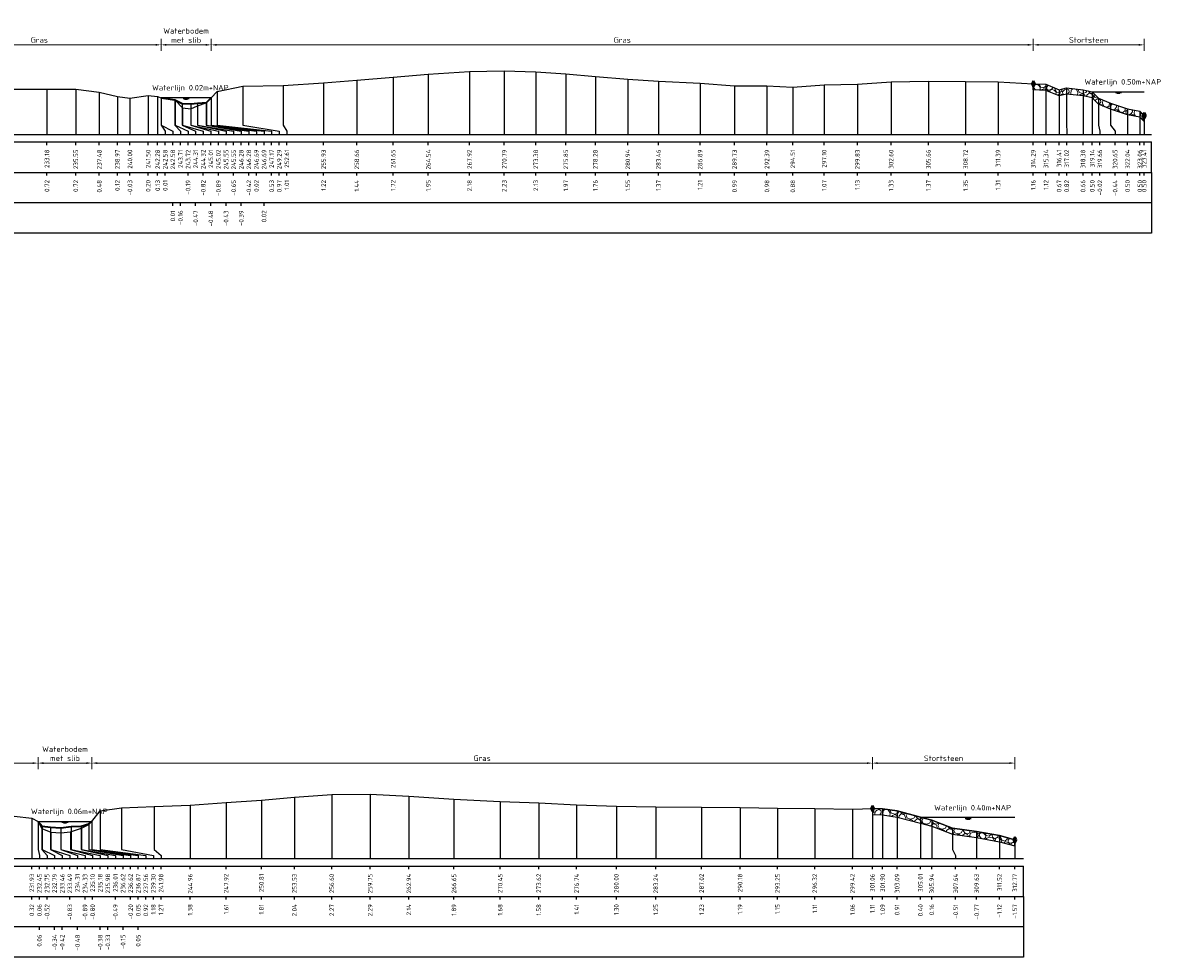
# Model space of a CAD drawing. Header units: metres. Extents: x 132725 to 140175, y 414354 to 417094.
# Tile 39 of 40: x 140081 to 140175, y 416911 to 416988. Entities that reach past the tile are written whole.
import ezdxf
from ezdxf.enums import TextEntityAlignment as Align

# ---------------------------------------------------------------- set-up
doc = ezdxf.new("R2010")
doc.units = ezdxf.units.M
doc.header["$PDMODE"] = 35
doc.header["$PDSIZE"] = 0.075
doc.layers.get('Defpoints').update_dxf_attribs({"true_color": 0x806000})
for name, color, linetype, lineweight in [('B-ME-GW-MAAIVELD-GD', 8, 'GW-MAAIVELD', 25), ('B-ME-VH-KANT ASFALT-SD', 7, 'Continuous', 25), ('B-ME-VH-VERHARDING_BESTORTING-A', 252, 'Continuous', 18), ('X-ME-AL-PROFIEL_BOVENKANT SLIB-GD', 42, 'Continuous', 35), ('X-XX-AL-DETAIL1-M', 7, 'Continuous', 18), ('X-XX-AL-GEBRUIKTE XREFS-GD', 7, 'Continuous', 35), ('X-XX-AL-NAP-T18', 7, 'Continuous', 18)]:
    doc.layers.add(name, color=color, linetype=linetype, lineweight=lineweight)
for name, color, linetype in [('X-ME-AL-PROFIEL_STORTSTEEN-GD', 7, 'Continuous'), ('X-ME-AL-PROFIEL_WATERLIJN-GD', 150, 'Continuous'), ('X-ME-AL-PROFIELRASTER-S', 7, 'Continuous')]:
    doc.layers.add(name, color=color, linetype=linetype)
doc.styles.add('NLCS-ISO-ANNOTATIEF-T18', font='NLCS-ISO.ttf', dxfattribs={"height": 1.8})
doc.styles.add('NLCS-ISO-ANNOTATIVE-T18', font='NLCS-ISO.ttf', dxfattribs={"height": 1.8})
doc.linetypes.add('GW-MAAIVELD', pattern='A,12,[40,NLCS.SHX,S=1,R=0,X=0,Y=-0.5],12', length=24)
doc.dimstyles.new('NLCS-ANNOTATIEF-T18-PIJL_L2_H0', dxfattribs={"dimtxt": 2.5, "dimasz": 1.8, "dimexe": 2, "dimexo": 2, "dimgap": 0.7, "dimtad": 1, "dimzin": 0, "dimdsep": 46, "dimtxsty": 'NLCS-ISO-ANNOTATIEF-T18', "dimcen": 0, "dimdle": 2, "dimclrd": 256, "dimclre": 256, "dimclrt": 10, "dimaunit": 2, "dimadec": 0, "dimazin": 0, "dimtfac": 1, "dimtdec": 3, "dimtofl": 0, "dimtmove": 0, "dimatfit": 3, "dimfxl": 2, "dimfxlon": 1, "dimtfillclr": 256, "dimtolj": 1, "dimtzin": 0, "dimlwd": -1, "dimlwe": -1, "dimarcsym": 0})

# ---------------------------------------------------------------- blocks, each defined once
blk = doc.blocks.new('SAL-PROFIELRASTER_BALK_EIND1-D')
at = {"color": 0, "linetype": 'ByBlock', "lineweight": -2}
blk.add_line((1, -12.5), (1, -2.5), dxfattribs=at)
at = {"color": 0, "linetype": 'ByBlock', "lineweight": -2, "flags": 128}
for points in [[(0, 0), (1, 0)], [(0, -2.5), (1, -2.5)], [(0, -12.5), (1, -12.5)]]:
    blk.add_lwpolyline(points, dxfattribs=at)
blk = doc.blocks.new('SAL-PROFIELRASTER_BALK_EIND2-D')
at = {"color": 0, "linetype": 'ByBlock', "lineweight": -2}
for p, q in [((1, -2.5), (1, -12.5)), ((1, -12.5), (0, -12.5))]:
    blk.add_line(p, q, dxfattribs=at)
blk = doc.blocks.new('SAL-PROFIELRASTER_BALK_DATA-D')
at = {"color": 0, "linetype": 'ByBlock', "lineweight": -2}
blk.add_lwpolyline([(0, -3.5), (0, -2.5)], dxfattribs=at)
at = {"color": 0, "linetype": 'ByBlock', "lineweight": -2, "style": 'NLCS-ISO-ANNOTATIVE-T18'}
blk.add_attdef('GETAL', text='', height=1.5, rotation=90, dxfattribs=at).set_placement((0.75, -5), align=Align.RIGHT)
blk = doc.blocks.new('SAL-PROFIELRASTER_AANHAAL-D')
at = {"color": 9, "linetype": 'ByBlock', "lineweight": -2, "flags": 128}
blk.add_lwpolyline([(0, 1), (0, 0)], dxfattribs=at)
blk = doc.blocks.new('SAL-PROFIELRASTER_AANHAAL_STAGGER-D')
at = {"color": 9, "linetype": 'ByBlock', "lineweight": -2, "flags": 128}
for points in [[(0, 0), (0, -0.25)], [(0, -0.25), (1, -0.75)], [(1, -0.75), (1, -1)]]:
    blk.add_lwpolyline(points, dxfattribs=at)
blk = doc.blocks.new('*D145')
at = {"layer": 'Defpoints', "color": 0, "transparency": 16777216}
for p in [(140092.685, 416986.137), (140092.685, 416981.791), (140096.815, 416981.791)]:
    blk.add_point(p, dxfattribs=at)
at = {"layer": 'X-XX-AL-DETAIL1-M', "transparency": 16777216}
for p, q in [((140092.685, 416985.637), (140092.685, 416986.637)), ((140096.815, 416985.637), (140096.815, 416986.637)), ((140096.365, 416986.137), (140093.135, 416986.137))]:
    blk.add_line(p, q, dxfattribs=at)
for points in [[(140093.135, 416986.212), (140093.135, 416986.062), (140092.685, 416986.137)], [(140096.365, 416986.212), (140096.365, 416986.062), (140096.815, 416986.137)]]:
    blk.add_solid(points, dxfattribs=at)
at = {"layer": 'X-XX-AL-DETAIL1-M', "color": 10, "transparency": 16777216, "insert": (140094.75, 416986.912), "char_height": 0.45, "attachment_point": 5, "style": 'NLCS-ISO-ANNOTATIEF-T18'}
blk.add_mtext('\\A1;Waterbodem\\Pmet slib', dxfattribs=at)
blk = doc.blocks.new('*D146')
at = {"layer": 'Defpoints', "color": 0, "transparency": 16777216}
for p in [(140164.418, 416986.137), (140164.418, 416982.936), (140173.538, 416980.336)]:
    blk.add_point(p, dxfattribs=at)
at = {"layer": 'X-XX-AL-DETAIL1-M', "transparency": 16777216}
for p, q in [((140164.418, 416985.637), (140164.418, 416986.637)), ((140173.538, 416985.637), (140173.538, 416986.637)), ((140173.088, 416986.137), (140164.868, 416986.137))]:
    blk.add_line(p, q, dxfattribs=at)
for points in [[(140164.868, 416986.212), (140164.868, 416986.062), (140164.418, 416986.137)], [(140173.088, 416986.212), (140173.088, 416986.062), (140173.538, 416986.137)]]:
    blk.add_solid(points, dxfattribs=at)
at = {"layer": 'X-XX-AL-DETAIL1-M', "color": 10, "transparency": 16777216, "insert": (140168.978, 416986.537), "char_height": 0.45, "attachment_point": 5, "style": 'NLCS-ISO-ANNOTATIEF-T18'}
blk.add_mtext('\\A1;Stortsteen', dxfattribs=at)
blk = doc.blocks.new('*D147')
at = {"layer": 'Defpoints', "color": 0, "transparency": 16777216}
for p in [(140096.815, 416986.137), (140164.418, 416982.936), (140096.815, 416981.791)]:
    blk.add_point(p, dxfattribs=at)
at = {"layer": 'X-XX-AL-DETAIL1-M', "transparency": 16777216}
for p, q in [((140096.815, 416985.637), (140096.815, 416986.637)), ((140164.418, 416985.637), (140164.418, 416986.637)), ((140163.968, 416986.137), (140097.265, 416986.137))]:
    blk.add_line(p, q, dxfattribs=at)
for points in [[(140097.265, 416986.212), (140097.265, 416986.062), (140096.815, 416986.137)], [(140163.968, 416986.212), (140163.968, 416986.062), (140164.418, 416986.137)]]:
    blk.add_solid(points, dxfattribs=at)
at = {"layer": 'X-XX-AL-DETAIL1-M', "color": 10, "transparency": 16777216, "insert": (140130.617, 416986.537), "char_height": 0.45, "attachment_point": 5, "style": 'NLCS-ISO-ANNOTATIEF-T18'}
blk.add_mtext('\\A1;Gras', dxfattribs=at)
blk = doc.blocks.new('*D148')
at = {"layer": 'Defpoints', "color": 0, "transparency": 16777216}
for p in [(140072.677, 416986.137), (140072.677, 416981.791), (140092.685, 416981.791)]:
    blk.add_point(p, dxfattribs=at)
at = {"layer": 'X-XX-AL-DETAIL1-M', "transparency": 16777216}
for p, q in [((140072.677, 416985.637), (140072.677, 416986.637)), ((140092.685, 416985.637), (140092.685, 416986.637)), ((140092.235, 416986.137), (140073.127, 416986.137))]:
    blk.add_line(p, q, dxfattribs=at)
for points in [[(140073.127, 416986.212), (140073.127, 416986.062), (140072.677, 416986.137)], [(140092.235, 416986.212), (140092.235, 416986.062), (140092.685, 416986.137)]]:
    blk.add_solid(points, dxfattribs=at)
at = {"layer": 'X-XX-AL-DETAIL1-M', "color": 10, "transparency": 16777216, "insert": (140082.681, 416986.537), "char_height": 0.45, "attachment_point": 5, "style": 'NLCS-ISO-ANNOTATIEF-T18'}
blk.add_mtext('\\A1;Gras', dxfattribs=at)
blk = doc.blocks.new('SVH-KANT STORTSTEEN DWP-SOD')
at = {"flags": 128}
blk.add_lwpolyline([(-0.25, 0), (0.25, 0)], dxfattribs=at)
at = {"layer": 'X-XX-AL-GEBRUIKTE XREFS-GD', "flags": 128}
for points in [[(0, 0.5), (-0.25, 0)], [(-0.25, 0), (0, -0.5)], [(0, -0.5), (0, 0.5)], [(0, 0.5), (0.25, 0)], [(0.25, 0), (0, -0.5)]]:
    blk.add_lwpolyline(points, dxfattribs=at)
blk = doc.blocks.new('*D156')
at = {"layer": 'Defpoints', "color": 0, "transparency": 16777216}
for p in [(140082.577, 416927.071), (140082.577, 416922.281), (140086.998, 416922.281)]:
    blk.add_point(p, dxfattribs=at)
at = {"layer": 'X-XX-AL-DETAIL1-M', "transparency": 16777216}
for p, q in [((140082.577, 416926.571), (140082.577, 416927.571)), ((140086.548, 416927.071), (140083.027, 416927.071)), ((140086.998, 416926.571), (140086.998, 416927.571))]:
    blk.add_line(p, q, dxfattribs=at)
for points in [[(140083.027, 416927.146), (140083.027, 416926.996), (140082.577, 416927.071)], [(140086.548, 416927.146), (140086.548, 416926.996), (140086.998, 416927.071)]]:
    blk.add_solid(points, dxfattribs=at)
at = {"layer": 'X-XX-AL-DETAIL1-M', "color": 10, "transparency": 16777216, "insert": (140084.788, 416927.847), "char_height": 0.45, "attachment_point": 5, "style": 'NLCS-ISO-ANNOTATIEF-T18'}
blk.add_mtext('\\A1;Waterbodem\\Pmet slib', dxfattribs=at)
blk = doc.blocks.new('*D157')
at = {"layer": 'Defpoints', "color": 0, "transparency": 16777216}
for p in [(140151.183, 416927.071), (140151.183, 416923.335), (140162.898, 416920.755)]:
    blk.add_point(p, dxfattribs=at)
at = {"layer": 'X-XX-AL-DETAIL1-M', "transparency": 16777216}
for p, q in [((140151.183, 416926.571), (140151.183, 416927.571)), ((140162.448, 416927.071), (140151.633, 416927.071)), ((140162.898, 416926.571), (140162.898, 416927.571))]:
    blk.add_line(p, q, dxfattribs=at)
for points in [[(140151.633, 416927.146), (140151.633, 416926.996), (140151.183, 416927.071)], [(140162.448, 416927.146), (140162.448, 416926.996), (140162.898, 416927.071)]]:
    blk.add_solid(points, dxfattribs=at)
at = {"layer": 'X-XX-AL-DETAIL1-M', "color": 10, "transparency": 16777216, "insert": (140157.041, 416927.471), "char_height": 0.45, "attachment_point": 5, "style": 'NLCS-ISO-ANNOTATIEF-T18'}
blk.add_mtext('\\A1;Stortsteen', dxfattribs=at)
blk = doc.blocks.new('*D158')
at = {"layer": 'Defpoints', "color": 0, "transparency": 16777216}
for p in [(140086.998, 416927.071), (140151.183, 416923.335), (140086.998, 416922.281)]:
    blk.add_point(p, dxfattribs=at)
at = {"layer": 'X-XX-AL-DETAIL1-M', "transparency": 16777216}
for p, q in [((140086.998, 416926.571), (140086.998, 416927.571)), ((140150.733, 416927.071), (140087.448, 416927.071)), ((140151.183, 416926.571), (140151.183, 416927.571))]:
    blk.add_line(p, q, dxfattribs=at)
for points in [[(140087.448, 416927.146), (140087.448, 416926.996), (140086.998, 416927.071)], [(140150.733, 416927.146), (140150.733, 416926.996), (140151.183, 416927.071)]]:
    blk.add_solid(points, dxfattribs=at)
at = {"layer": 'X-XX-AL-DETAIL1-M', "color": 10, "transparency": 16777216, "insert": (140119.091, 416927.471), "char_height": 0.45, "attachment_point": 5, "style": 'NLCS-ISO-ANNOTATIEF-T18'}
blk.add_mtext('\\A1;Gras', dxfattribs=at)
blk = doc.blocks.new('*D159')
at = {"layer": 'Defpoints', "color": 0, "transparency": 16777216}
for p in [(139998.754, 416927.071), (139998.754, 416922.251), (140082.577, 416922.281)]:
    blk.add_point(p, dxfattribs=at)
at = {"layer": 'X-XX-AL-DETAIL1-M', "transparency": 16777216}
for p, q in [((139998.754, 416926.571), (139998.754, 416927.571)), ((140082.127, 416927.071), (139999.204, 416927.071)), ((140082.577, 416926.571), (140082.577, 416927.571))]:
    blk.add_line(p, q, dxfattribs=at)
for points in [[(139999.204, 416927.146), (139999.204, 416926.996), (139998.754, 416927.071)], [(140082.127, 416927.146), (140082.127, 416926.996), (140082.577, 416927.071)]]:
    blk.add_solid(points, dxfattribs=at)
at = {"layer": 'X-XX-AL-DETAIL1-M', "color": 10, "transparency": 16777216, "insert": (140007.573, 416927.471), "char_height": 0.45, "attachment_point": 5, "style": 'NLCS-ISO-ANNOTATIEF-T18'}
blk.add_mtext('\\A1;Gras', dxfattribs=at)

msp = doc.modelspace()

# ---------------------------------------------------------------- hatches: boundary and pattern name
at = {"layer": 'B-ME-VH-VERHARDING_BESTORTING-A'}
h = msp.add_hatch(dxfattribs=at)
h.set_pattern_fill('AVH-BESTORTING_01', color=256, scale=0.1, pattern_type=2)
h.set_pattern_definition([(342.7421, (140157.5003, 416855.0054), (0.539798, 0.977389), [0.27272, -1.09194]), (17.25794, (140156.45755, 416855.3293), (0.5398037, 0.9773993), [0.27272, -1.65719]), (61.0888, (140156.718, 416855.4102), (-1.303186, 0.404857), [0.22313, -0.89341]), (118.9112, (140157.5892, 416854.2232), (-0.539801, -0.977414), [0.22313, -1.35591]), (162.7421, (140156.718, 416855.8009), (-0.539798, -0.977389), [0.27272, -1.09194]), (197.25794, (140156.45755, 416855.88176), (-0.5398037, -0.9773993), [0.27272, -1.65719]), (241.0888, (140156.1971, 416855.801), (1.303186, -0.404857), [0.22313, -0.89341]), (298.9112, (140156.6291, 416856.5829), (0.539801, 0.977414), [0.22313, -1.35591]), (342.7421, (140154.8605, 416856.4281), (-0.763385, 1.382236), [0.24341, -1.12122]), (40.85185, (140153.47355, 416853.42373), (0.5398024, 0.9773985), [0.24469, -3.61913]), (84.587, (140155.27802, 416856.51598), (-0.2235911, 2.359645), [0.29716, -3.05481]), (118.9112, (140156.6091, 416856.4055), (-1.303208, 0.404857), [0.29575, -1.28331]), (162.7421, (140155.1631, 416857.0707), (0.763385, -1.382236), [0.24484, -1.11975]), (40.85185, (140153.1252, 416854.0515), (0.5398024, 0.9773985), [0.24409, -3.61972]), (84.587, (140154.71664, 416856.68857), (-0.5398004, -0.9774069), [0.29647, -3.05553]), (298.9112, (140154.7166, 416856.6886), (1.303208, -0.404857), [0.29753, -1.28153]), (26.66898, (140152.2618, 416854.59023), (-1.842996, -0.5725531), [0.18275, -4.54613]), (84.587, (140155.34767, 416857.19923), (-0.5398004, -0.9774069), [0.18319, -3.16878]), (131.76242, (140153.83817, 416860.1461), (-2.0666041, 1.7871012), [0.24466, -4.00428]), (162.742, (140152.2794, 416855.0368), (-0.539799, -0.977389), [0.19694, -1.16769]), (26.66898, (140151.92783, 416855.01307), (-1.842996, -0.5725531), [0.18297, -4.54591]), (84.587, (140154.8315, 416857.34036), (-0.5398004, -0.9774069), [0.20094, -3.15103]), (131.76242, (140153.44452, 416859.94823), (-2.0666041, 1.7871012), [0.20994, -4.039]), (342.742, (140154.9713, 416857.1838), (0.539799, 0.977389), [0.22313, -1.1415]), (50.24156, (140155.2072, 416855.26626), (0.53978968, 0.97739007), [0.21713, -6.88472]), (95.413, (140155.34605, 416855.43317), (-0.7633873, 1.3822403), [0.19056, -2.17966]), (150.93884, (140152.49811, 416858.7922), (-1.303193, 0.40485775), [0.17556, -5.17047]), (197.25794, (140155.1746, 416855.7081), (1.303191, -0.4048543), [0.22316, -1.70672]), (50.24156, (140154.81352, 416855.46407), (0.53978968, 0.97739007), [0.23138, -6.87047]), (95.413, (140154.8299, 416855.2913), (-0.7633873, 1.3822403), [0.17353, -2.19669]), (150.93884, (140152.16414, 416858.3694), (-1.303193, 0.40485775), [0.18788, -5.15816]), (17.25794, (140154.9941, 416855.2), (-1.303191, 0.4048543), [0.22313, -1.70675])])
h.paths.add_polyline_path([(140164.418, 416982.936), (140165.464, 416982.893), (140166.541, 416982.442), (140167.146, 416982.591), (140168.509, 416982.431), (140169.27, 416982.274), (140169.791, 416981.756), (140170.774, 416981.335), (140172.168, 416980.886), (140173.188, 416980.686), (140173.538, 416980.336), (140173.538, 416979.836), (140173.188, 416980.186), (140172.168, 416980.386), (140170.774, 416980.835), (140169.791, 416981.256), (140169.27, 416981.774), (140168.509, 416981.931), (140167.146, 416982.091), (140166.541, 416981.942), (140165.464, 416982.393), (140164.418, 416982.436)])
h = msp.add_hatch(dxfattribs=at)
h.set_pattern_fill('AVH-BESTORTING_01', color=256, scale=0.1, pattern_type=2)
h.set_pattern_definition([(342.742, (140157.5003, 416859.6404), (0.539798, 0.97739), [0.27272, -1.09194]), (17.258, (140156.45755, 416859.96435), (0.539804, 0.977399), [0.27272, -1.65719]), (61.0888, (140156.718, 416860.0453), (-1.303186, 0.404857), [0.22313, -0.89341]), (118.9112, (140157.5892, 416858.8583), (-0.539801, -0.977414), [0.22313, -1.35591]), (162.742, (140156.718, 416860.4359), (-0.539798, -0.97739), [0.27272, -1.09194]), (197.258, (140156.45755, 416860.5168), (-0.539804, -0.977399), [0.27272, -1.65719]), (241.0888, (140156.1971, 416860.436), (1.303186, -0.404857), [0.22313, -0.89341]), (298.9112, (140156.6291, 416861.218), (0.539801, 0.977414), [0.22313, -1.35591]), (342.742, (140154.8605, 416861.0632), (-0.763385, 1.382236), [0.24341, -1.12122]), (40.85185, (140153.47355, 416858.05876), (0.5398024, 0.9773985), [0.24469, -3.61913]), (84.587, (140155.27802, 416861.151), (-0.223591, 2.359645), [0.29716, -3.05481]), (118.9112, (140156.6091, 416861.0406), (-1.303208, 0.404857), [0.29575, -1.28331]), (162.742, (140155.1631, 416861.7057), (0.763385, -1.382236), [0.24484, -1.11975]), (40.85185, (140153.1252, 416858.68654), (0.5398024, 0.9773985), [0.24409, -3.61972]), (84.587, (140154.71664, 416861.3236), (-0.5398004, -0.977407), [0.29647, -3.05553]), (298.9112, (140154.7166, 416861.3236), (1.303208, -0.404857), [0.29753, -1.28153]), (26.669, (140152.2618, 416859.22526), (-1.842996, -0.5725531), [0.18275, -4.54613]), (84.587, (140155.34767, 416861.83426), (-0.5398004, -0.977407), [0.18319, -3.16878]), (131.7624, (140153.83817, 416864.78114), (-2.066604, 1.7871012), [0.24466, -4.00428]), (162.742, (140152.2794, 416859.6718), (-0.539799, -0.977389), [0.19694, -1.16769]), (26.669, (140151.92783, 416859.6481), (-1.842996, -0.5725531), [0.18297, -4.54591]), (84.587, (140154.8315, 416861.9754), (-0.5398004, -0.977407), [0.20094, -3.15103]), (131.7624, (140153.44452, 416864.58326), (-2.066604, 1.7871012), [0.20994, -4.039]), (342.742, (140154.9713, 416861.8188), (0.539799, 0.977389), [0.22313, -1.1415]), (50.24156, (140155.2072, 416859.90129), (0.5397897, 0.9773901), [0.21713, -6.88472]), (95.413, (140155.34605, 416860.0682), (-0.763387, 1.38224), [0.19056, -2.17966]), (150.93884, (140152.49811, 416863.42723), (-1.303193, 0.4048578), [0.17556, -5.17047]), (197.258, (140155.1746, 416860.3432), (1.303191, -0.404854), [0.22316, -1.70672]), (50.24156, (140154.81352, 416860.0991), (0.5397897, 0.9773901), [0.23138, -6.87047]), (95.413, (140154.8299, 416859.92635), (-0.763387, 1.38224), [0.17353, -2.19669]), (150.93884, (140152.16414, 416863.00442), (-1.303193, 0.4048578), [0.18788, -5.15816]), (17.258, (140154.9941, 416859.8351), (-1.303191, 0.404854), [0.22313, -1.70675])])
h.paths.add_polyline_path([(140151.183, 416922.835), (140152.032, 416922.819), (140153.217, 416922.635), (140155.135, 416922.122), (140156.068, 416921.885), (140157.769, 416921.219), (140159.758, 416920.955), (140161.648, 416920.605), (140162.898, 416920.255), (140162.898, 416920.755), (140161.648, 416921.105), (140159.758, 416921.455), (140157.769, 416921.719), (140156.068, 416922.385), (140155.135, 416922.622), (140153.217, 416923.135), (140152.032, 416923.319), (140151.183, 416923.335)])

# ---------------------------------------------------------------- linework, layer by layer
at = {"layer": 'B-ME-GW-MAAIVELD-GD', "ltscale": 0.1}
for points in [[(140080.559, 416982.49), (140083.306, 416982.495), (140085.673, 416982.499), (140087.611, 416982.253), (140089.098, 416981.895), (140090.131, 416981.75), (140091.626, 416981.978), (140092.408, 416981.902), (140092.705, 416981.783), (140093.85, 416981.585), (140094.451, 416980.959), (140095.148, 416980.882), (140095.679, 416981.126), (140096.41, 416981.355), (140096.815, 416981.791), (140097.302, 416982.302), (140099.419, 416982.75), (140102.74, 416982.784), (140106.055, 416983), (140108.787, 416983.219), (140111.777, 416983.491), (140114.668, 416983.725), (140118.053, 416983.954), (140120.918, 416984.009), (140123.504, 416983.909), (140125.974, 416983.745), (140128.406, 416983.531), (140131.072, 416983.322), (140133.591, 416983.142), (140137.018, 416982.989), (140139.855, 416982.767), (140142.518, 416982.756), (140144.642, 416982.657), (140147.227, 416982.849), (140149.955, 416982.907), (140152.726, 416983.101), (140155.789, 416983.146), (140158.85, 416983.128), (140161.52, 416983.083), (140164.418, 416982.936), (140165.464, 416982.893), (140166.541, 416982.442), (140167.146, 416982.591), (140168.509, 416982.431), (140169.27, 416982.274), (140169.791, 416981.756), (140170.774, 416981.335), (140172.168, 416980.886), (140173.188, 416980.686), (140173.538, 416980.336)], [(140079.132, 416922.869), (140082.061, 416922.547), (140082.577, 416922.281), (140082.877, 416921.701), (140083.614, 416921.393), (140084.457, 416921.334), (140085.232, 416921.426), (140086.133, 416921.732), (140086.75, 416922.027), (140086.994, 416922.277), (140087.687, 416923.148), (140089.43, 416923.403), (140092.109, 416923.492), (140095.084, 416923.607), (140098.047, 416923.832), (140100.941, 416924.036), (140103.654, 416924.264), (140106.723, 416924.492), (140109.882, 416924.514), (140113.063, 416924.362), (140116.775, 416924.111), (140120.578, 416923.901), (140123.746, 416923.801), (140126.864, 416923.636), (140130.133, 416923.521), (140133.37, 416923.477), (140137.145, 416923.451), (140140.306, 416923.418), (140143.378, 416923.373), (140146.447, 416923.333), (140149.553, 416923.288), (140151.183, 416923.335), (140152.032, 416923.319), (140153.217, 416923.135), (140155.135, 416922.622), (140156.068, 416922.385), (140157.769, 416921.719), (140159.758, 416921.455), (140161.648, 416921.105), (140162.898, 416920.755)]]:
    msp.add_lwpolyline(points, dxfattribs=at)
at = {"layer": 'X-ME-AL-PROFIEL_BOVENKANT SLIB-GD'}
for points in [[(140092.705, 416981.783), (140093.835, 416981.612), (140094.437, 416981.308), (140095.142, 416981.295), (140095.68, 416981.348), (140096.413, 416981.385), (140096.815, 416981.791)], [(140082.577, 416922.281), (140082.914, 416921.888), (140083.585, 416921.808), (140084.438, 416921.744), (140085.304, 416921.849), (140086.112, 416921.896), (140086.746, 416922.08), (140086.994, 416922.277)]]:
    msp.add_lwpolyline(points, dxfattribs=at)
at = {"layer": 'X-ME-AL-PROFIEL_STORTSTEEN-GD'}
for points in [[(140164.418, 416982.936), (140165.464, 416982.893), (140166.541, 416982.442), (140167.146, 416982.591), (140168.509, 416982.431), (140169.27, 416982.274), (140169.791, 416981.756), (140170.774, 416981.335), (140172.168, 416980.886), (140173.188, 416980.686), (140173.538, 416980.336), (140173.538, 416979.836), (140173.188, 416980.186), (140172.168, 416980.386), (140170.774, 416980.835), (140169.791, 416981.256), (140169.27, 416981.774), (140168.509, 416981.931), (140167.146, 416982.091), (140166.541, 416981.942), (140165.464, 416982.393), (140164.418, 416982.436)], [(140151.183, 416922.835), (140152.032, 416922.819), (140153.217, 416922.635), (140155.135, 416922.122), (140156.068, 416921.885), (140157.769, 416921.219), (140159.758, 416920.955), (140161.648, 416920.605), (140162.898, 416920.255), (140162.898, 416920.755), (140161.648, 416921.105), (140159.758, 416921.455), (140157.769, 416921.719), (140156.068, 416922.385), (140155.135, 416922.622), (140153.217, 416923.135), (140152.032, 416923.319), (140151.183, 416923.335)]]:
    msp.add_lwpolyline(points, close=True, dxfattribs=at)
at = {"layer": 'X-ME-AL-PROFIEL_WATERLIJN-GD'}
for points in [[(140169.27, 416982.274), (140173.538, 416982.274)], [(140171.173, 416982.212), (140171.673, 416982.212)], [(140171.298, 416982.153), (140171.548, 416982.153)], [(140096.815, 416981.791), (140092.685, 416981.791)], [(140094.5, 416981.729), (140095, 416981.729)], [(140094.625, 416981.67), (140094.875, 416981.67)], [(140082.577, 416922.281), (140086.998, 416922.281)], [(140084.538, 416922.22), (140085.038, 416922.22)], [(140155.135, 416922.622), (140162.898, 416922.622)], [(140158.815, 416922.527), (140159.315, 416922.527)], [(140158.94, 416922.467), (140159.19, 416922.467)], [(140084.663, 416922.161), (140084.913, 416922.161)]]:
    msp.add_lwpolyline(points, dxfattribs=at)

# ---------------------------------------------------------------- block references
at = {"layer": 'B-ME-VH-KANT ASFALT-SD', "xscale": 0.5, "yscale": 0.5, "zscale": 0.5}
for p in [(140164.418, 416982.936), (140173.538, 416980.336), (140151.183, 416923.335), (140162.898, 416920.755)]:
    msp.add_blockref('SVH-KANT STORTSTEEN DWP-SOD', p, dxfattribs=at)
at = {"layer": 'X-ME-AL-PROFIELRASTER-S'}
for p, yscale in [((140118.053, 416978.776), 5.178), ((140120.918, 416978.776), 5.233000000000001), ((140123.504, 416978.776), 5.133), ((140106.055, 416978.776), 4.224), ((140108.787, 416978.776), 4.443), ((140111.777, 416978.776), 4.715), ((140114.668, 416978.776), 4.949), ((140125.974, 416978.776), 4.969), ((140128.406, 416978.776), 4.755), ((140131.072, 416978.776), 4.546), ((140133.591, 416978.776), 4.366), ((140137.018, 416978.776), 4.213), ((140149.955, 416978.776), 4.131), ((140152.726, 416978.776), 4.325), ((140155.789, 416978.776), 4.37), ((140158.85, 416978.776), 4.352), ((140161.52, 416978.776), 4.307), ((140164.418, 416978.776), 4.16), ((140165.464, 416978.776), 4.117), ((140083.306, 416978.776), 3.719), ((140085.673, 416978.776), 3.723), ((140087.611, 416978.776), 3.477), ((140091.626, 416978.776), 3.202), ((140097.302, 416979.776), 2.526), ((140099.419, 416979.776), 2.974), ((140102.74, 416979.776), 3.008), ((140139.855, 416978.776), 3.991), ((140142.518, 416978.776), 3.98), ((140144.642, 416978.776), 3.881), ((140147.227, 416978.776), 4.073), ((140166.541, 416978.776), 3.666), ((140167.146, 416979.776), 2.815), ((140168.509, 416978.776), 3.655), ((140169.27, 416978.776), 3.498), ((140169.27, 416978.776), 3.498), ((140089.098, 416978.776), 3.119), ((140090.131, 416978.776), 2.974), ((140092.408, 416978.776), 3.126), ((140092.705, 416979.776), 2.007), ((140092.705, 416979.776), 2.007), ((140092.705, 416979.776), 2.007), ((140092.705, 416979.776), 2.007), ((140093.835, 416979.776), 1.836), ((140093.85, 416979.776), 1.809), ((140094.437, 416979.776), 1.532), ((140095.142, 416979.776), 1.519), ((140095.679, 416979.776), 1.35), ((140095.68, 416979.776), 1.572), ((140096.41, 416979.776), 1.579), ((140096.413, 416979.776), 1.609), ((140096.815, 416979.776), 2.015), ((140096.815, 416979.776), 2.015), ((140096.815, 416979.776), 2.015), ((140096.815, 416979.776), 2.015), ((140169.791, 416979.776), 1.98), ((140170.774, 416979.776), 1.559), ((140094.451, 416979.776), 1.183), ((140095.148, 416979.776), 1.106), ((140103.654, 416919.225), 5.039), ((140106.723, 416919.225), 5.266999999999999), ((140109.882, 416919.225), 5.289), ((140113.063, 416919.225), 5.137), ((140116.775, 416919.225), 4.886), ((140089.43, 416920.225), 3.178), ((140092.109, 416920.225), 3.267), ((140095.084, 416919.225), 4.382), ((140098.047, 416919.225), 4.607), ((140100.941, 416919.225), 4.811), ((140120.578, 416919.225), 4.676), ((140123.746, 416919.225), 4.576000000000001), ((140126.864, 416919.225), 4.411), ((140130.133, 416919.225), 4.296), ((140133.37, 416919.225), 4.252), ((140137.145, 416919.225), 4.226), ((140140.306, 416919.225), 4.193), ((140143.378, 416919.225), 4.148), ((140146.447, 416919.225), 4.108000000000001), ((140149.553, 416919.225), 4.063), ((140151.183, 416919.225), 4.11), ((140152.032, 416919.225), 4.094), ((140082.061, 416919.225), 3.322), ((140082.577, 416920.225), 2.056), ((140082.577, 416920.225), 2.056), ((140082.577, 416920.225), 2.056), ((140082.577, 416920.225), 2.056), ((140086.994, 416920.225), 2.052), ((140086.994, 416920.225), 2.052), ((140086.994, 416920.225), 2.052), ((140086.994, 416920.225), 2.052), ((140087.687, 416920.225), 2.923), ((140153.217, 416919.225), 3.91), ((140155.135, 416919.225), 3.397), ((140155.135, 416919.225), 3.397), ((140156.068, 416919.225), 3.16), ((140082.877, 416920.225), 1.476), ((140082.914, 416920.225), 1.663), ((140083.585, 416920.225), 1.583), ((140083.614, 416920.225), 1.168), ((140084.438, 416920.225), 1.519), ((140084.457, 416920.225), 1.109), ((140085.232, 416920.225), 1.201), ((140085.304, 416920.225), 1.624), ((140086.112, 416920.225), 1.671), ((140086.133, 416920.225), 1.507), ((140086.746, 416920.225), 1.855), ((140086.75, 416920.225), 1.802), ((140157.769, 416920.225), 1.494)]:
    msp.add_blockref('SAL-PROFIELRASTER_AANHAAL-D', p, dxfattribs=dict(at, yscale=yscale))
for name, p, xscale, yscale, zscale in [('SAL-PROFIELRASTER_AANHAAL-D', (140172.168, 416978.776), 0.5772913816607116, 2.109999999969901, 0.5772913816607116), ('SAL-PROFIELRASTER_AANHAAL-D', (140173.188, 416978.776), 0.5225718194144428, 1.909999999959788, 0.5225718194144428), ('SAL-PROFIELRASTER_AANHAAL-D', (140173.538, 416978.776), 0.4268125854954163, 1.559999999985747, 0.4268125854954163), ('SAL-PROFIELRASTER_BALK_EIND1-D', (139850.128, 416978.776), 324, 0.25, 321.2711331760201), ('SAL-PROFIELRASTER_BALK_EIND2-D', (139850.128, 416976.276), 324, 0.25, 321.2711331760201), ('SAL-PROFIELRASTER_BALK_EIND2-D', (139850.128, 416973.776), 324, 0.25, 321.2711331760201), ('SAL-PROFIELRASTER_AANHAAL-D', (140159.758, 416919.225), 0.6564615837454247, 2.229999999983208, 0.6564615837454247), ('SAL-PROFIELRASTER_AANHAAL-D', (140159.758, 416919.225), 0.6564615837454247, 2.229999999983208, 0.6564615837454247), ('SAL-PROFIELRASTER_AANHAAL-D', (140161.635, 416919.223), 0.5549643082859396, 1.885213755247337, 0.5549643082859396), ('SAL-PROFIELRASTER_AANHAAL-D', (140162.898, 416919.225), 0.4503974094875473, 1.530000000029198, 0.4503974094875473), ('SAL-PROFIELRASTER_AANHAAL-D', (140162.898, 416919.225), 0.4503974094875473, 1.530000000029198, 0.4503974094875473), ('SAL-PROFIELRASTER_BALK_EIND1-D', (139850.128, 416919.225), 313.5, 0.25, 308.2663785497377), ('SAL-PROFIELRASTER_BALK_EIND2-D', (139850.128, 416916.725), 313.5, 0.25, 308.2663785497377), ('SAL-PROFIELRASTER_BALK_EIND2-D', (139850.128, 416914.225), 313.5, 0.25, 308.2663785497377)]:
    msp.add_blockref(name, p, dxfattribs=dict(at, xscale=xscale, yscale=yscale, zscale=zscale))
for p, xscale, zscale in [((140092.705, 416979.776), 0.3274767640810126, 0.3274767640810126), ((140092.705, 416979.776), 0.9524767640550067, 0.9524767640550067), ((140092.705, 416979.776), 0.9524767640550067, 0.9524767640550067), ((140092.705, 416979.776), 0.9524767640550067, 0.9524767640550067), ((140093.835, 416979.776), 0.4477090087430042, 0.4477090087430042), ((140093.85, 416979.776), 1.058042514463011, 1.058042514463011), ((140094.437, 416979.776), 1.095554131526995, 1.095554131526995), ((140094.451, 416979.776), 1.707293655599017, 1.707293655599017), ((140095.142, 416979.776), 1.640629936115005, 1.640629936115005), ((140095.148, 416979.776), 2.260088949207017, 2.260088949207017), ((140095.679, 416979.776), 2.978730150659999, 2.978730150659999), ((140095.68, 416979.776), 2.35306068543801, 2.35306068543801), ((140096.41, 416979.776), 3.497720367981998, 3.497720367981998), ((140096.413, 416979.776), 2.87025106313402, 2.87025106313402), ((140096.815, 416979.776), 3.717757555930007, 3.717757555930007), ((140096.815, 416979.776), 4.342757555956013, 4.342757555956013), ((140096.815, 416979.776), 4.342757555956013, 4.342757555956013), ((140096.815, 416979.776), 4.342757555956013, 4.342757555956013), ((140097.302, 416979.776), 4.480871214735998, 4.480871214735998), ((140099.419, 416979.776), 2.989214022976, 2.989214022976), ((140102.74, 416979.776), 0.2929107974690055, 0.2929107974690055), ((140167.146, 416979.776), 0.01981021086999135, 0.01981021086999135), ((140169.791, 416979.776), 0.1041008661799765, 0.1041008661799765), ((140170.774, 416979.776), 0.3709573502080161, 0.3709573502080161), ((140082.577, 416920.225), 0.1087500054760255, 0.1087500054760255), ((140082.577, 416920.225), 0.1087500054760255, 0.1087500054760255), ((140082.577, 416920.225), 0.1087500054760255, 0.1087500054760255), ((140082.577, 416920.225), 0.1087500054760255, 0.1087500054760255), ((140082.877, 416920.225), 0.4335280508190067, 0.4335280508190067), ((140082.914, 416920.225), 1.021558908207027, 1.021558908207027), ((140083.585, 416920.225), 0.9758142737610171, 0.9758142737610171), ((140083.614, 416920.225), 1.571753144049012, 1.571753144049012), ((140084.438, 416920.225), 1.373095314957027, 1.373095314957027), ((140084.457, 416920.225), 1.978446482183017, 1.978446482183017), ((140085.232, 416920.225), 1.828305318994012, 1.828305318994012), ((140085.304, 416920.225), 2.381402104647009, 2.381402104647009), ((140086.112, 416920.225), 2.198532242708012, 2.198532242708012), ((140086.133, 416920.225), 2.802337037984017, 2.802337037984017), ((140086.746, 416920.225), 2.814347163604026, 2.814347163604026), ((140086.75, 416920.225), 3.436052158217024, 3.436052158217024), ((140086.994, 416920.225), 3.816579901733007, 3.816579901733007), ((140086.994, 416920.225), 3.816579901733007, 3.816579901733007), ((140086.994, 416920.225), 3.816579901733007, 3.816579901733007), ((140086.994, 416920.225), 3.816579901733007, 3.816579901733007), ((140087.687, 416920.225), 3.749232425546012, 3.749232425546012), ((140089.43, 416920.225), 2.631012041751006, 2.631012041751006), ((140092.109, 416920.225), 0.576627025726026, 0.576627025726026), ((140157.769, 416920.225), 0.2661269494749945, 0.2661269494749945)]:
    msp.add_blockref('SAL-PROFIELRASTER_AANHAAL_STAGGER-D', p, dxfattribs=dict(at, xscale=xscale, zscale=zscale))
at = {"layer": 'X-ME-AL-PROFIELRASTER-S', "xscale": 0.25, "yscale": 0.25, "zscale": 0.25}
for p, values in [((140083.306, 416978.776), {'GETAL': '233.18'}), ((140085.673, 416978.776), {'GETAL': '235.55'}), ((140087.611, 416978.776), {'GETAL': '237.48'}), ((140089.098, 416978.776), {'GETAL': '238.97'}), ((140090.131, 416978.776), {'GETAL': '240.00'}), ((140091.626, 416978.776), {'GETAL': '241.50'}), ((140092.408, 416978.776), {'GETAL': '242.28'}), ((140093.033, 416978.776), {'GETAL': '242.58'}), ((140093.658, 416978.776), {'GETAL': '242.58'}), ((140093.658, 416978.776), {'GETAL': '242.58'}), ((140093.658, 416978.776), {'GETAL': '242.58'}), ((140094.283, 416978.776), {'GETAL': '243.71'}), ((140094.908, 416978.776), {'GETAL': '243.72'}), ((140095.533, 416978.776), {'GETAL': '244.31'}), ((140096.158, 416978.776), {'GETAL': '244.32'}), ((140096.783, 416978.776), {'GETAL': '245.01'}), ((140097.408, 416978.776), {'GETAL': '245.02'}), ((140098.033, 416978.776), {'GETAL': '245.55'}), ((140098.658, 416978.776), {'GETAL': '245.55'}), ((140099.283, 416978.776), {'GETAL': '246.28'}), ((140099.908, 416978.776), {'GETAL': '246.28'}), ((140100.533, 416978.776), {'GETAL': '246.69'}), ((140101.158, 416978.776), {'GETAL': '246.69'}), ((140101.158, 416978.776), {'GETAL': '246.69'}), ((140101.158, 416978.776), {'GETAL': '246.69'}), ((140101.783, 416978.776), {'GETAL': '247.17'}), ((140102.408, 416978.776), {'GETAL': '249.29'}), ((140103.033, 416978.776), {'GETAL': '252.61'}), ((140106.055, 416978.776), {'GETAL': '255.93'}), ((140108.787, 416978.776), {'GETAL': '258.66'}), ((140111.777, 416978.776), {'GETAL': '261.65'}), ((140114.668, 416978.776), {'GETAL': '264.54'}), ((140118.053, 416978.776), {'GETAL': '267.92'}), ((140120.918, 416978.776), {'GETAL': '270.79'}), ((140123.504, 416978.776), {'GETAL': '273.38'}), ((140125.974, 416978.776), {'GETAL': '275.85'}), ((140128.406, 416978.776), {'GETAL': '278.28'}), ((140131.072, 416978.776), {'GETAL': '280.94'}), ((140133.591, 416978.776), {'GETAL': '283.46'}), ((140137.018, 416978.776), {'GETAL': '286.89'}), ((140139.855, 416978.776), {'GETAL': '289.73'}), ((140142.518, 416978.776), {'GETAL': '292.39'}), ((140144.642, 416978.776), {'GETAL': '294.51'}), ((140147.227, 416978.776), {'GETAL': '297.10'}), ((140149.955, 416978.776), {'GETAL': '299.83'}), ((140152.726, 416978.776), {'GETAL': '302.60'}), ((140155.789, 416978.776), {'GETAL': '305.66'}), ((140158.85, 416978.776), {'GETAL': '308.72'}), ((140161.52, 416978.776), {'GETAL': '311.39'}), ((140164.418, 416978.776), {'GETAL': '314.29'}), ((140165.464, 416978.776), {'GETAL': '315.34'}), ((140166.541, 416978.776), {'GETAL': '316.41'}), ((140167.166, 416978.776), {'GETAL': '317.02'}), ((140168.509, 416978.776), {'GETAL': '318.38'}), ((140169.27, 416978.776), {'GETAL': '319.14'}), ((140169.27, 416978.776), {'GETAL': '319.14'}), ((140169.895, 416978.776), {'GETAL': '319.66'}), ((140171.145, 416978.776), {'GETAL': '320.65'}), ((140172.168, 416978.776), {'GETAL': '322.04'}), ((140173.188, 416978.776), {'GETAL': '323.06'}), ((140173.538, 416978.776), {'GETAL': '323.41'}), ((140083.306, 416976.276), {'GETAL': '0.72'}), ((140085.673, 416976.276), {'GETAL': '0.72'}), ((140087.611, 416976.276), {'GETAL': '0.48'}), ((140089.098, 416976.276), {'GETAL': '0.12'}), ((140090.131, 416976.276), {'GETAL': '-0.03'}), ((140091.626, 416976.276), {'GETAL': '0.20'}), ((140092.408, 416976.276), {'GETAL': '0.13'}), ((140093.033, 416976.276), {'GETAL': '0.01'}), ((140094.908, 416976.276), {'GETAL': '-0.19'}), ((140096.158, 416976.276), {'GETAL': '-0.82'}), ((140097.408, 416976.276), {'GETAL': '-0.89'}), ((140098.658, 416976.276), {'GETAL': '-0.65'}), ((140099.908, 416976.276), {'GETAL': '-0.42'}), ((140100.533, 416976.276), {'GETAL': '0.02'}), ((140101.783, 416976.276), {'GETAL': '0.53'}), ((140102.408, 416976.276), {'GETAL': '0.97'}), ((140103.033, 416976.276), {'GETAL': '1.01'}), ((140106.055, 416976.276), {'GETAL': '1.22'}), ((140108.787, 416976.276), {'GETAL': '1.44'}), ((140111.777, 416976.276), {'GETAL': '1.72'}), ((140114.668, 416976.276), {'GETAL': '1.95'}), ((140118.053, 416976.276), {'GETAL': '2.18'}), ((140120.918, 416976.276), {'GETAL': '2.23'}), ((140123.504, 416976.276), {'GETAL': '2.13'}), ((140125.974, 416976.276), {'GETAL': '1.97'}), ((140128.406, 416976.276), {'GETAL': '1.76'}), ((140131.072, 416976.276), {'GETAL': '1.55'}), ((140133.591, 416976.276), {'GETAL': '1.37'}), ((140137.018, 416976.276), {'GETAL': '1.21'}), ((140139.855, 416976.276), {'GETAL': '0.99'}), ((140142.518, 416976.276), {'GETAL': '0.98'}), ((140144.642, 416976.276), {'GETAL': '0.88'}), ((140147.227, 416976.276), {'GETAL': '1.07'}), ((140149.955, 416976.276), {'GETAL': '1.13'}), ((140152.726, 416976.276), {'GETAL': '1.33'}), ((140155.789, 416976.276), {'GETAL': '1.37'}), ((140158.85, 416976.276), {'GETAL': '1.35'}), ((140161.52, 416976.276), {'GETAL': '1.31'}), ((140164.418, 416976.276), {'GETAL': '1.16'}), ((140165.464, 416976.276), {'GETAL': '1.12'}), ((140166.541, 416976.276), {'GETAL': '0.67'}), ((140167.166, 416976.276), {'GETAL': '0.82'}), ((140168.509, 416976.276), {'GETAL': '0.66'}), ((140169.27, 416976.276), {'GETAL': '0.50'}), ((140169.895, 416976.276), {'GETAL': '-0.02'}), ((140171.145, 416976.276), {'GETAL': '-0.44'}), ((140172.168, 416976.276), {'GETAL': '0.50'}), ((140173.188, 416976.276), {'GETAL': '0.50'}), ((140173.538, 416976.276), {'GETAL': '0.50'}), ((140093.658, 416973.776), {'GETAL': '0.01'}), ((140094.283, 416973.776), {'GETAL': '-0.16'}), ((140095.533, 416973.776), {'GETAL': '-0.47'}), ((140096.783, 416973.776), {'GETAL': '-0.48'}), ((140098.033, 416973.776), {'GETAL': '-0.43'}), ((140099.283, 416973.776), {'GETAL': '-0.39'}), ((140101.158, 416973.776), {'GETAL': '0.02'}), ((140082.061, 416919.225), {'GETAL': '231.93'}), ((140082.686, 416919.225), {'GETAL': '232.45'}), ((140082.686, 416919.225), {'GETAL': '232.45'}), ((140082.686, 416919.225), {'GETAL': '232.45'}), ((140082.686, 416919.225), {'GETAL': '232.45'}), ((140083.311, 416919.225), {'GETAL': '232.75'}), ((140083.936, 416919.225), {'GETAL': '232.79'}), ((140084.561, 416919.225), {'GETAL': '233.46'}), ((140085.186, 416919.225), {'GETAL': '233.49'}), ((140085.811, 416919.225), {'GETAL': '234.31'}), ((140086.436, 416919.225), {'GETAL': '234.33'}), ((140087.061, 416919.225), {'GETAL': '235.10'}), ((140087.686, 416919.225), {'GETAL': '235.18'}), ((140088.311, 416919.225), {'GETAL': '235.98'}), ((140088.936, 416919.225), {'GETAL': '236.01'}), ((140089.561, 416919.225), {'GETAL': '236.62'}), ((140090.186, 416919.225), {'GETAL': '236.62'}), ((140090.811, 416919.225), {'GETAL': '236.87'}), ((140090.811, 416919.225), {'GETAL': '236.87'}), ((140090.811, 416919.225), {'GETAL': '236.87'}), ((140090.811, 416919.225), {'GETAL': '236.87'}), ((140091.436, 416919.225), {'GETAL': '237.56'}), ((140092.061, 416919.225), {'GETAL': '239.30'}), ((140092.686, 416919.225), {'GETAL': '241.98'}), ((140095.084, 416919.225), {'GETAL': '244.96'}), ((140098.047, 416919.225), {'GETAL': '247.92'}), ((140100.941, 416919.225), {'GETAL': '250.81'}), ((140103.654, 416919.225), {'GETAL': '253.53'}), ((140106.723, 416919.225), {'GETAL': '256.60'}), ((140109.882, 416919.225), {'GETAL': '259.75'}), ((140113.063, 416919.225), {'GETAL': '262.94'}), ((140116.775, 416919.225), {'GETAL': '266.65'}), ((140120.578, 416919.225), {'GETAL': '270.45'}), ((140123.746, 416919.225), {'GETAL': '273.62'}), ((140126.864, 416919.225), {'GETAL': '276.74'}), ((140130.133, 416919.225), {'GETAL': '280.00'}), ((140133.37, 416919.225), {'GETAL': '283.24'}), ((140137.145, 416919.225), {'GETAL': '287.02'}), ((140140.306, 416919.225), {'GETAL': '290.18'}), ((140143.378, 416919.225), {'GETAL': '293.25'}), ((140146.447, 416919.225), {'GETAL': '296.32'}), ((140149.553, 416919.225), {'GETAL': '299.42'}), ((140151.183, 416919.225), {'GETAL': '301.06'}), ((140152.032, 416919.225), {'GETAL': '301.90'}), ((140153.217, 416919.225), {'GETAL': '303.09'}), ((140155.135, 416919.225), {'GETAL': '305.01'}), ((140155.135, 416919.225), {'GETAL': '305.01'}), ((140156.068, 416919.225), {'GETAL': '305.94'}), ((140158.035, 416919.225), {'GETAL': '307.64'}), ((140159.758, 416919.225), {'GETAL': '309.63'}), ((140161.635, 416919.223), {'GETAL': '311.52'}), ((140162.898, 416919.225), {'GETAL': '312.77'}), ((140082.061, 416916.725), {'GETAL': '0.32'}), ((140082.686, 416916.725), {'GETAL': '0.06'}), ((140083.311, 416916.725), {'GETAL': '-0.52'}), ((140085.186, 416916.725), {'GETAL': '-0.83'}), ((140086.436, 416916.725), {'GETAL': '-0.89'}), ((140087.061, 416916.725), {'GETAL': '-0.80'}), ((140088.936, 416916.725), {'GETAL': '-0.49'}), ((140090.186, 416916.725), {'GETAL': '-0.20'}), ((140090.811, 416916.725), {'GETAL': '0.05'}), ((140091.436, 416916.725), {'GETAL': '0.92'}), ((140092.061, 416916.725), {'GETAL': '1.18'}), ((140092.686, 416916.725), {'GETAL': '1.27'}), ((140095.084, 416916.725), {'GETAL': '1.38'}), ((140098.047, 416916.725), {'GETAL': '1.61'}), ((140100.941, 416916.725), {'GETAL': '1.81'}), ((140103.654, 416916.725), {'GETAL': '2.04'}), ((140106.723, 416916.725), {'GETAL': '2.27'}), ((140109.882, 416916.725), {'GETAL': '2.29'}), ((140113.063, 416916.725), {'GETAL': '2.14'}), ((140116.775, 416916.725), {'GETAL': '1.89'}), ((140120.578, 416916.725), {'GETAL': '1.68'}), ((140123.746, 416916.725), {'GETAL': '1.58'}), ((140126.864, 416916.725), {'GETAL': '1.41'}), ((140130.133, 416916.725), {'GETAL': '1.30'}), ((140133.37, 416916.725), {'GETAL': '1.25'}), ((140137.145, 416916.725), {'GETAL': '1.23'}), ((140140.306, 416916.725), {'GETAL': '1.19'}), ((140143.378, 416916.725), {'GETAL': '1.15'}), ((140146.447, 416916.725), {'GETAL': '1.11'}), ((140149.553, 416916.725), {'GETAL': '1.06'}), ((140151.183, 416916.725), {'GETAL': '1.11'}), ((140152.032, 416916.725), {'GETAL': '1.09'}), ((140153.217, 416916.725), {'GETAL': '0.91'}), ((140155.135, 416916.725), {'GETAL': '0.40'}), ((140156.068, 416916.725), {'GETAL': '0.16'}), ((140158.035, 416916.725), {'GETAL': '-0.51'}), ((140159.758, 416916.725), {'GETAL': '-0.77'}), ((140161.635, 416916.723), {'GETAL': '-1.12'}), ((140162.898, 416916.725), {'GETAL': '-1.57'}), ((140082.686, 416914.225), {'GETAL': '0.06'}), ((140083.936, 416914.225), {'GETAL': '-0.34'}), ((140084.561, 416914.225), {'GETAL': '-0.42'}), ((140085.811, 416914.225), {'GETAL': '-0.48'}), ((140087.686, 416914.225), {'GETAL': '-0.38'}), ((140088.311, 416914.225), {'GETAL': '-0.33'}), ((140089.561, 416914.225), {'GETAL': '-0.15'}), ((140090.811, 416914.225), {'GETAL': '0.05'})]:
    msp.add_blockref('SAL-PROFIELRASTER_BALK_DATA-D', p, dxfattribs=at).add_auto_attribs(values)

# ---------------------------------------------------------------- texts
at = {"layer": 'X-XX-AL-NAP-T18', "color": 10, "char_height": 0.45, "width": 15.43377, "attachment_point": 7, "style": 'NLCS-ISO-ANNOTATIEF-T18'}
for s, insert in [('Waterlijn 0.02m+NAP', (140091.95, 416982.252)), ('Waterlijn 0.50m+NAP', (140168.623, 416982.735)), ('Waterlijn 0.06m+NAP', (140081.987, 416922.737)), ('Waterlijn 0.40m+NAP', (140156.265, 416923.043))]:
    msp.add_mtext(s, dxfattribs=dict(at, insert=insert))

# ---------------------------------------------------------------- dimensions: what is measured, and where the dimension line sits
at = {"layer": 'X-XX-AL-DETAIL1-M'}
for base, p1, p2, text, picture, middle in [((140092.685, 416986.137), (140096.815, 416981.791), (140092.685, 416981.791), 'Waterbodem\\Pmet slib', '*D145', (140094.75, 416986.137)), ((140072.677, 416986.137), (140092.685, 416981.791), (140072.677, 416981.791), 'Gras', '*D148', (140082.681, 416986.137)), ((140096.815, 416986.137), (140164.418, 416982.936), (140096.815, 416981.791), 'Gras', '*D147', (140130.617, 416986.137)), ((140164.418, 416986.137), (140173.538, 416980.336), (140164.418, 416982.936), 'Stortsteen', '*D146', (140168.978, 416986.137)), ((140082.577, 416927.071), (140086.998, 416922.281), (140082.577, 416922.281), 'Waterbodem\\Pmet slib', '*D156', (140084.788, 416927.071)), ((139998.754, 416927.071), (140082.577, 416922.281), (139998.754, 416922.251), 'Gras', '*D159', (140007.573, 416927.071)), ((140086.998, 416927.071), (140151.183, 416923.335), (140086.998, 416922.281), 'Gras', '*D158', (140119.091, 416927.071)), ((140151.183, 416927.071), (140162.898, 416920.755), (140151.183, 416923.335), 'Stortsteen', '*D157', (140157.041, 416927.071))]:
    dim = msp.add_linear_dim(base=base, p1=p1, p2=p2, text=text, dimstyle='NLCS-ANNOTATIEF-T18-PIJL_L2_H0', dxfattribs=at)
    dim.commit()
    dim.dimension.update_dxf_attribs({"geometry": picture, "text_midpoint": middle, "dimtype": 160})

doc.saveas('drawing.dxf')
